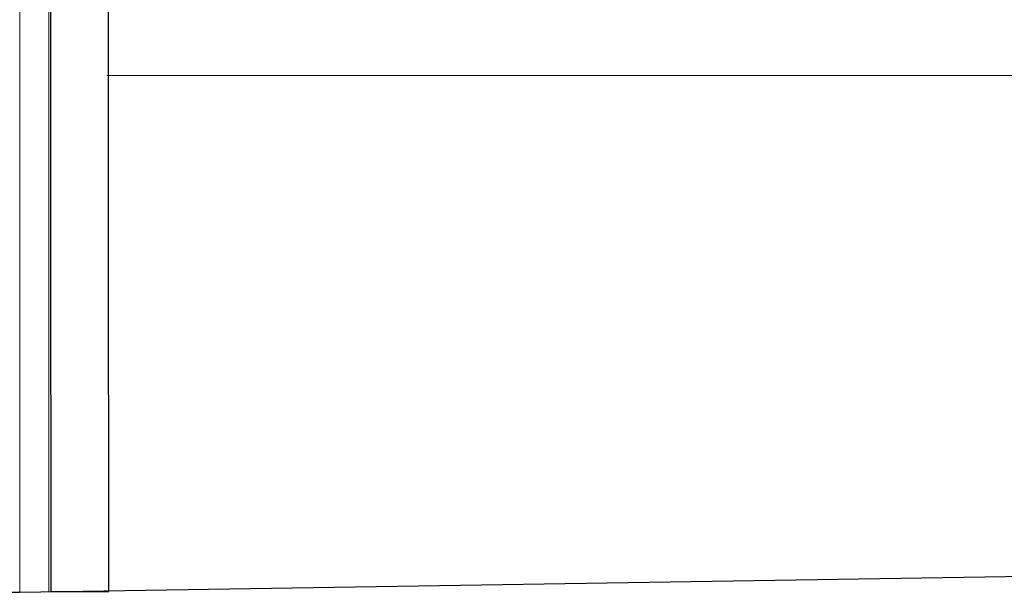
# Model space of a CAD drawing. Header units: inches. Extents: x 43593 to 117387, y -66787 to -26237.
# Tile 76 of 256: x 49619 to 49687, y -33690 to -33651. Entities that reach past the tile are written whole.
import ezdxf

# ---------------------------------------------------------------- set-up
doc = ezdxf.new("R2010")
doc.units = ezdxf.units.IN
doc.header["$MEASUREMENT"] = 0
doc.layers.get('0').update_dxf_attribs({"lineweight": 0})
doc.layers.add('--ogr.-panele', color=252, linetype='Continuous', lineweight=0)
doc.layers.add('AW OGRODZENIA', color=253, linetype='Continuous')

msp = doc.modelspace()

# ---------------------------------------------------------------- linework, layer by layer
at = {"layer": '--ogr.-panele', "color": 0}
for p, q in [((49618.968, -33536.702), (49618.968, -33690.208)), ((49620.968, -33536.702), (49620.968, -33690.208))]:
    msp.add_line(p, q, dxfattribs=at)
at = {"linetype": 'Continuous', "ltscale": 12}
msp.add_line((49624.968, -33654.656), (49876.968, -33654.656), dxfattribs=at)
at = {"color": 3, "linetype": 'Continuous', "lineweight": 30}
msp.add_lwpolyline([(48630.247, -33690.208), (49193.766, -33690.208), (49241.038, -33690.208), (49497.038, -33690.208), (49618.968, -33690.208), (50388.968, -33677.764), (50406.891, -33677.802), (50776.161, -33675.492), (51155.511, -33673.07), (51284.766, -33672.208)], dxfattribs=at)
at = {"layer": 'AW OGRODZENIA', "color": 0}
msp.add_lwpolyline([(49624.968, -33527.991), (49620.968, -33527.991), (49621.108, -33690.141), (49625.108, -33690.141)], close=True, dxfattribs=at)

doc.saveas('drawing.dxf')
